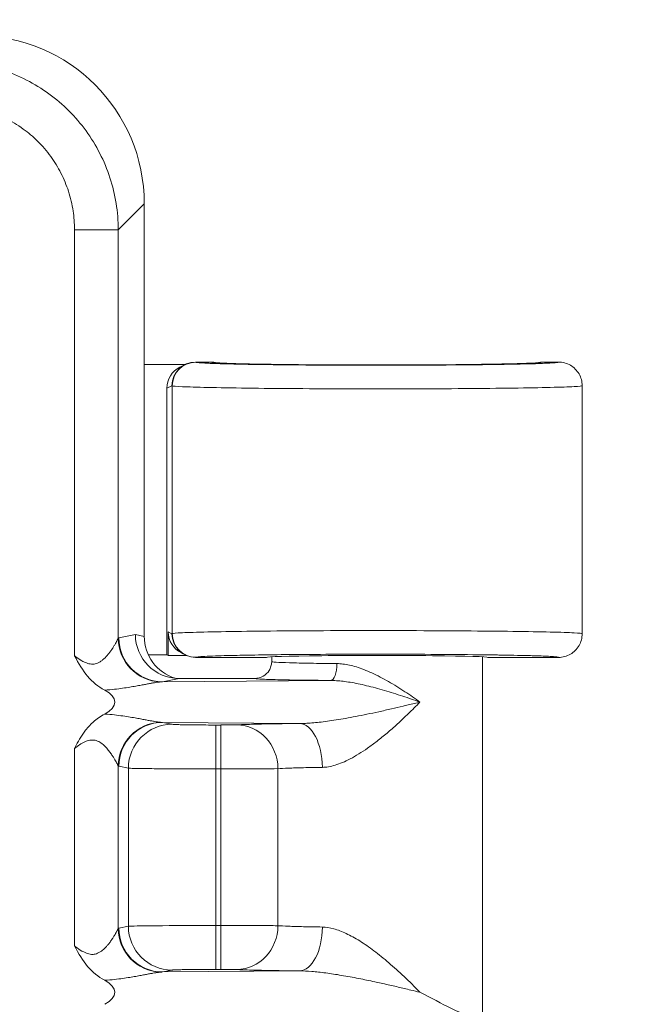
# Model space of a CAD drawing. Header units: inches. Extents: x 0 to 153, y 3 to 96.
# Tile 118 of 132: x 129.265 to 130.19, y 61.593 to 63.051. Entities that reach past the tile are written whole.
import ezdxf

# ---------------------------------------------------------------- set-up
doc = ezdxf.new("R2010")
doc.units = ezdxf.units.IN
doc.header["$LTSCALE"] = 4.5
doc.header["$MEASUREMENT"] = 0
for name, color, linetype, lineweight in [('Dimension (ANSI)', 7, 'Continuous', 9), ('Visible (ANSI)', 7, 'Continuous', 18), ('Visible Narrow (ANSI)', 7, 'Continuous', 5)]:
    doc.layers.add(name, color=color, linetype=linetype, lineweight=lineweight)
doc.styles.add('Note Text (ANSI)', font='arial.ttf')
doc.dimstyles.new('.XXX', dxfattribs={"dimscale": 4.5, "dimtxt": 0.095, "dimasz": 0.125, "dimexe": 0.1875, "dimexo": 0.063, "dimgap": 0.0625, "dimtad": 0, "dimtih": 1, "dimtoh": 1, "dimdec": 3, "dimrnd": 1e-08, "dimzin": 0, "dimdsep": 46, "dimtxsty": 'Note Text (ANSI)', "dimblk": 'Filled-1', "dimcen": 0.09, "dimdle": 0.45, "dimclrd": 256, "dimclre": 256, "dimclrt": 256, "dimadec": 0, "dimazin": 1, "dimtfac": 1.263158, "dimtofl": 0, "dimtmove": 0, "dimatfit": 3, "dimfxl": 1, "dimtolj": 1, "dimtzin": 4, "dimlwd": -1, "dimlwe": -1, "dimarcsym": 0})

# ---------------------------------------------------------------- blocks, each defined once
blk = doc.blocks.new('Filled-1')
at = {"color": 0}
for p, q in [((0, 0), (-1, 0.25)), ((-1, 0.25), (-1, -0.25)), ((-1, 0), (0, 0)), ((-1, -0.25), (0, 0))]:
    blk.add_line(p, q, dxfattribs=at)
at = {"color": 0, "flags": 128}
blk.add_lwpolyline([(-1, -0.25), (0, 0), (-1, 0.25), (-1, -0.25)], dxfattribs=at)
at = {"color": 0}
blk.add_solid([(-1, -0.25), (0, 0), (-1, 0.25), (-1, -0.25)], dxfattribs=at)
blk = doc.blocks.new('*D68')
at = {"layer": 'Defpoints', "color": 0, "transparency": 16777216}
for p in [(128.2716, 63.3379), (128.2716, 41.3129), (133.1091, 41.3129)]:
    blk.add_point(p, dxfattribs=at)
at = {"layer": 'Dimension (ANSI)', "transparency": 16777216}
for p, q in [((128.5551, 63.3379), (133.9529, 63.3379)), ((133.1091, 62.7754), (133.1091, 52.8251)), ((133.1091, 41.8754), (133.1091, 51.8257)), ((128.5551, 41.3129), (133.9529, 41.3129))]:
    blk.add_line(p, q, dxfattribs=at)
at = {"layer": 'Dimension (ANSI)', "transparency": 16777216, "xscale": 0.5625, "yscale": 0.5625, "zscale": 0.5625}
for p, rotation in [((133.1091, 63.3379), 90), ((133.1091, 41.3129), 270)]:
    blk.add_blockref('Filled-1', p, dxfattribs=dict(at, rotation=rotation))
at = {"layer": 'Dimension (ANSI)', "transparency": 16777216, "insert": (132.3842, 52.5438), "char_height": 0.4275, "attachment_point": 1, "style": 'Note Text (ANSI)'}
blk.add_mtext('\\A1;22.03', dxfattribs=at)

msp = doc.modelspace()

# ---------------------------------------------------------------- linework, layer by layer
at = {"layer": 'Visible (ANSI)'}
for p, q in [((129.4491, 62.1378), (129.4491, 62.7788)), ((129.5491, 62.5441), (129.5252, 62.5441)), ((130.0629, 62.5441), (130.0391, 62.5441)), ((129.4491, 62.5404), (129.5094, 62.5404)), ((129.502, 62.5367), (129.5096, 62.5405)), ((129.5101, 62.5404), (129.5101, 62.5404)), ((129.4826, 62.1104), (129.4826, 62.5053)), ((130.0979, 62.5091), (130.0979, 62.1416)), ((129.4847, 62.1094), (129.4847, 62.1444)), ((129.417, 62.109), (129.417, 62.109)), ((129.4191, 62.1047), (129.4191, 62.1047)), ((129.4552, 62.1104), (129.4826, 62.1104)), ((129.4847, 62.1094), (129.4826, 62.1104)), ((129.5117, 62.1094), (129.4847, 62.1094)), ((129.5041, 62.1131), (129.5096, 62.1103)), ((129.5125, 62.1094), (129.5124, 62.1094)), ((129.5252, 62.1066), (129.6304, 62.1066)), ((129.6379, 62.1004), (129.6379, 62.1075)), ((129.9504, 61.5754), (129.9504, 62.1075)), ((129.9579, 62.1066), (130.0629, 62.1066)), ((129.6129, 62.0754), (129.5008, 62.0754)), ((129.417, 62.0609), (129.417, 62.0609)), ((129.4439, 62.0654), (129.4439, 62.0654)), ((129.417, 62.0199), (129.417, 62.0199)), ((129.4191, 62.0196), (129.4191, 62.0196)), ((129.4439, 62.0154), (129.4439, 62.0154)), ((129.417, 61.679), (129.417, 61.679)), ((129.4191, 61.6747), (129.4191, 61.6747)), ((129.417, 61.6309), (129.417, 61.6309)), ((129.4439, 61.6354), (129.4439, 61.6354))]:
    msp.add_line(p, q, dxfattribs=at)
for centre, major_axis, ratio, start_param, end_param in [((129.1982, 62.7769), (0.1781, 0.1781), 0.992433, 5.501585, 7.064785), ((129.5252, 62.5091), (0, 0.035), 0.999239, 6.283064, 7.85386), ((129.5177, 62.5054), (0.0313, 0.0157), 0.999239, 1.570796, 2.678371), ((129.5177, 62.5054), (0.0313, 0.0157), 0.999239, 1.410287, 1.41067), ((129.5008, 62.1404), (0, -0.065), 0.996044, 4.712389, 6.283185), ((129.5144, 62.1377), (0.064, -0.0128), 0.996044, 3.33776, 4.606593), ((129.5198, 62.1444), (-0.0313, 0.0157), 0.999239, 0.463221, 1.570796), ((129.5252, 62.1416), (0, -0.035), 0.999239, 4.712389, 6.283185), ((129.5198, 62.1444), (-0.0313, 0.0157), 0.999239, 1.710457, 1.711606), ((129.7941, 62.1066), (0.1638, 0), 0.017455, 0, 3.141593), ((129.3352, 62.0404), (0.0702, 0), 0.412637, 5.621879, 6.945485), ((129.3352, 61.6104), (0.0702, 0), 0.412637, 5.621879, 6.945485)]:
    msp.add_ellipse(centre, major_axis=major_axis, ratio=ratio, start_param=start_param, end_param=end_param, dxfattribs=at)
for points in [[(129.5491, 62.5441), (129.5511, 62.5441), (129.553, 62.5438), (129.5549, 62.5433)], [(130.0391, 62.5441), (130.0372, 62.5441), (130.0352, 62.5438), (130.0334, 62.5433)], [(129.6343, 62.0874), (129.6354, 62.0893), (129.6363, 62.0914), (129.6369, 62.0935)], [(129.6369, 62.0935), (129.6375, 62.0955), (129.6378, 62.0975), (129.6379, 62.0995)], [(129.6379, 62.1004), (129.6379, 62.1004), (129.6379, 62.1004), (129.6379, 62.1004)], [(129.6379, 62.0995), (129.6379, 62.0998), (129.6379, 62.1001), (129.6379, 62.1004)]]:
    msp.add_open_spline(points, degree=3, dxfattribs=at)
for points, knots in [([(129.5537, 62.5434), (129.5537, 62.5434), (129.5538, 62.5434), (129.5542, 62.5434), (129.5553, 62.5432), (129.5599, 62.5429), (129.5651, 62.5426), (129.5813, 62.542), (129.5943, 62.5416), (129.6266, 62.541), (129.6467, 62.5407), (129.6908, 62.5402), (129.7154, 62.5401), (129.766, 62.5399), (129.7925, 62.5398), (129.8441, 62.5399), (129.8699, 62.54), (129.9172, 62.5404), (129.9395, 62.5407), (129.9778, 62.5413), (129.9943, 62.5416), (130.0194, 62.5424), (130.0286, 62.5429), (130.0338, 62.5433), (130.0345, 62.5434), (130.0345, 62.5434)], [0.110392, 0.110392, 0.110392, 0.110392, 0.121189, 0.121189, 0.179791, 0.179791, 0.304248, 0.304248, 0.484694, 0.484694, 0.679543, 0.679543, 0.876651, 0.876651, 1.074269, 1.074269, 1.271952, 1.271952, 1.469577, 1.469577, 1.666875, 1.666875, 1.862867, 1.862867, 1.91474, 1.91474, 1.91474, 1.91474]), ([(129.5549, 62.5433), (129.5554, 62.5432), (129.556, 62.5432), (129.5599, 62.5429), (129.565, 62.5426), (129.5811, 62.542), (129.5941, 62.5416), (129.6263, 62.541), (129.6464, 62.5407), (129.6905, 62.5402), (129.7151, 62.5401), (129.7656, 62.5399), (129.7921, 62.5398), (129.8437, 62.5399), (129.8695, 62.54), (129.9169, 62.5404), (129.9391, 62.5407), (129.9775, 62.5413), (129.994, 62.5416), (130.0192, 62.5424), (130.0285, 62.5429), (130.0329, 62.5432), (130.0331, 62.5433), (130.0333, 62.5433)], [0.150729, 0.150729, 0.150729, 0.150729, 0.179006, 0.179006, 0.302911, 0.302911, 0.483486, 0.483486, 0.67845, 0.67845, 0.875428, 0.875428, 1.07298, 1.07298, 1.270643, 1.270643, 1.46822, 1.46822, 1.665516, 1.665516, 1.861421, 1.861421, 1.874112, 1.874112, 1.874112, 1.874112]), ([(130.0629, 62.5441), (130.069, 62.5441), (130.0751, 62.5425), (130.0804, 62.5394), (130.0857, 62.5364), (130.0901, 62.5319), (130.0932, 62.5266), (130.0962, 62.5213), (130.0979, 62.5152), (130.0979, 62.5091)], [0, 0, 0, 0, 0.333333, 0.333333, 0.333333, 0.666667, 0.666667, 0.666667, 1, 1, 1, 1]), ([(130.0629, 62.1066), (130.069, 62.1066), (130.0751, 62.1083), (130.0804, 62.1113), (130.083, 62.1129), (130.0855, 62.1148), (130.0876, 62.1169), (130.0897, 62.119), (130.0917, 62.1215), (130.0932, 62.1241), (130.0962, 62.1294), (130.0979, 62.1355), (130.0979, 62.1416)], [0, 0, 0, 0, 0.333333, 0.333333, 0.333333, 0.49993, 0.49993, 0.49993, 0.666667, 0.666667, 0.666667, 1, 1, 1, 1]), ([(129.3905, 62.0582), (129.381, 62.0633), (129.3725, 62.0701), (129.3652, 62.0787), (129.3579, 62.0872), (129.3518, 62.0975), (129.3458, 62.109)], [0, 0, 0, 0, 0.5, 0.5, 0.5, 1, 1, 1, 1]), ([(129.6129, 62.0754), (129.6172, 62.0754), (129.6216, 62.0766), (129.6254, 62.0787), (129.629, 62.0808), (129.6321, 62.0839), (129.6343, 62.0874)], [0.0000001, 0.0000001, 0.0000001, 0.0000001, 0.3333333, 0.3333333, 0.3333333, 0.6522945, 0.6522945, 0.6522945, 0.6522945]), ([(129.3458, 61.9718), (129.3461, 61.9724), (129.3464, 61.973), (129.3467, 61.9735), (129.3488, 61.9775), (129.351, 61.9814), (129.3532, 61.9852), (129.3557, 61.9893), (129.3583, 61.9933), (129.3613, 61.9973), (129.3619, 61.9981), (129.3626, 61.999), (129.3633, 61.9998), (129.3663, 62.0036), (129.3697, 62.0073), (129.3735, 62.0107), (129.3785, 62.0152), (129.3842, 62.0192), (129.3906, 62.0226)], [0, 0, 0, 0, 0.0298715, 0.0298715, 0.0298715, 0.2316711, 0.2316711, 0.2316711, 0.4514565, 0.4514565, 0.4514565, 0.5, 0.5, 0.5, 0.7152141, 0.7152141, 0.7152141, 1, 1, 1, 1]), ([(129.3905, 61.6282), (129.381, 61.6333), (129.3725, 61.6401), (129.3652, 61.6487), (129.3579, 61.6572), (129.3518, 61.6675), (129.3458, 61.679)], [0, 0, 0, 0, 0.5, 0.5, 0.5, 1, 1, 1, 1]), ([(129.8576, 61.6104), (129.8733, 61.6025), (129.8905, 61.5931), (129.9138, 61.5816), (129.9247, 61.5769), (129.9321, 61.5767)], [0.0000001, 0.0000001, 0.0000001, 0.0000001, 0.1445086, 0.1445086, 0.2629399, 0.2629399, 0.2629399, 0.2629399])]:
    msp.add_open_spline(points, degree=3, knots=knots, dxfattribs=at)
at = {"layer": 'Visible Narrow (ANSI)'}
for p, q in [((129.4106, 62.7403), (129.4491, 62.7788)), ((129.3458, 62.7403), (129.3458, 62.109)), ((129.3458, 62.7403), (129.4106, 62.7403)), ((129.4106, 62.7403), (129.4106, 62.135)), ((129.5252, 62.5441), (129.5255, 62.544)), ((129.4902, 62.5091), (129.4826, 62.5053)), ((129.4902, 62.5091), (129.4906, 62.509)), ((129.4906, 62.509), (129.4906, 62.1418)), ((129.4114, 62.1355), (129.4361, 62.1404)), ((129.4361, 62.1404), (129.4491, 62.1378)), ((129.4847, 62.1444), (129.4902, 62.1416)), ((129.4902, 62.1416), (129.4906, 62.1418)), ((129.5252, 62.1066), (129.5255, 62.1068)), ((129.4761, 62.0705), (129.5008, 62.0754)), ((129.4761, 62.0705), (129.7251, 62.0725)), ((129.4761, 62.0103), (129.6792, 62.0087)), ((129.4761, 62.0103), (129.4904, 62.0075)), ((129.5551, 61.9414), (129.5551, 62.0064)), ((129.5551, 62.0064), (129.5626, 62.0064)), ((129.5626, 61.9414), (129.5626, 62.0064)), ((129.3458, 61.9718), (129.3458, 61.679)), ((129.4106, 61.9458), (129.4106, 61.705)), ((129.4114, 61.9453), (129.4256, 61.9425)), ((129.4256, 61.9425), (129.4256, 61.7083)), ((129.5551, 61.9414), (129.5626, 61.9414)), ((129.5551, 61.9414), (129.5551, 61.7094)), ((129.5626, 61.9414), (129.5626, 61.7094)), ((129.4114, 61.7055), (129.4256, 61.7083)), ((129.5551, 61.7094), (129.5626, 61.7094)), ((129.5551, 61.6444), (129.5551, 61.7094)), ((129.5626, 61.6444), (129.5626, 61.7094)), ((129.4761, 61.6405), (129.4904, 61.6433)), ((129.4761, 61.6405), (129.6792, 61.6421)), ((129.5551, 61.6444), (129.5626, 61.6444))]:
    msp.add_line(p, q, dxfattribs=at)
for centre, major_axis, ratio, start_param, end_param in [((129.5255, 62.509), (-0.0156, -0.0313), 0.999239, 3.605601, 5.175616), ((129.4753, 62.135), (-0.0468, 0.0451), 0.992154, 0.771406, 2.29985), ((129.4761, 62.1355), (0.0127, -0.0637), 0.996044, 4.516222, 6.085497), ((129.5256, 62.1418), (0.0156, -0.0313), 0.999239, 4.249159, 5.818936), ((129.7251, 62.0974), (-0.0002, -0.025), 0.380981, 0.018875, 1.573531), ((129.4753, 61.9458), (0.0468, 0.0451), 0.992154, 0.841753, 2.370204), ((129.4761, 61.9453), (0.0127, 0.0637), 0.996044, 0.197689, 1.766964), ((129.4904, 61.9425), (0.0127, 0.0637), 0.996044, 0.19769, 1.766964), ((129.4774, 62.0635), (-0.0012, -0.0532), 0.90868, 6.219099, 6.281747), ((129.5626, 62.0069), (0.025, 0), 0.017456, 4.712414, 5.936139), ((129.5861, 61.9417), (-0.0031, 0.0649), 0.940262, 4.66704, 6.23191), ((129.6792, 61.9437), (-0.0007, 0.065), 0.519437, 4.706878, 6.262761), ((129.4115, 62.0704), (0, -0.1251), 0.08715, 6.193125, 6.265792), ((129.5626, 61.9419), (0.09, 0), 0.004848, 4.712397, 5.936172), ((129.4753, 61.705), (-0.0468, 0.0451), 0.992154, 0.771406, 2.29985), ((129.4761, 61.7055), (0.0127, -0.0637), 0.996044, 4.516222, 6.085497), ((129.5551, 61.7082), (-0.13, 0), 0.008727, 4.712427, 6.195921), ((129.4904, 61.7083), (0.0127, -0.0637), 0.996044, 4.516222, 6.085496), ((129.5861, 61.7091), (-0.0031, -0.0649), 0.940262, 0.051282, 1.616122), ((129.6792, 61.7071), (-0.0007, -0.065), 0.519512, 0.020338, 1.576249)]:
    msp.add_ellipse(centre, major_axis=major_axis, ratio=ratio, start_param=start_param, end_param=end_param, dxfattribs=at)
for points, knots in [([(129.1615, 62.9893), (129.1877, 62.9893), (129.2399, 62.9809), (129.3103, 62.945), (129.3662, 62.8891), (129.4022, 62.8186), (129.4105, 62.7664), (129.4106, 62.7403)], [0.0000001, 0.0000001, 0.0000001, 0.0000001, 0.2, 0.4, 0.6, 0.8, 1, 1, 1, 1]), ([(129.1615, 62.9246), (129.17, 62.9246), (129.1782, 62.924), (129.1864, 62.9229), (129.1973, 62.9215), (129.208, 62.919), (129.2184, 62.9156), (129.2267, 62.9129), (129.2349, 62.9096), (129.2428, 62.9057), (129.2523, 62.9011), (129.2614, 62.8956), (129.2699, 62.8895), (129.2774, 62.8841), (129.2844, 62.8781), (129.2909, 62.8717), (129.2982, 62.8646), (129.3048, 62.8569), (129.3107, 62.8487), (129.3163, 62.8409), (129.3213, 62.8327), (129.3257, 62.8241), (129.3301, 62.8154), (129.3339, 62.8064), (129.3369, 62.7972), (129.34, 62.7876), (129.3423, 62.7779), (129.3438, 62.768), (129.3451, 62.7589), (129.3458, 62.7497), (129.3458, 62.7403)], [0, 0, 0, 0, 0.0850784, 0.0850784, 0.0850784, 0.2, 0.2, 0.2, 0.2911434, 0.2911434, 0.2911434, 0.4, 0.4, 0.4, 0.4950197, 0.4950197, 0.4950197, 0.6, 0.6, 0.6, 0.698908, 0.698908, 0.698908, 0.8, 0.8, 0.8, 0.9049293, 0.9049293, 0.9049293, 1, 1, 1, 1]), ([(129.5255, 62.544), (129.5257, 62.5439), (129.5259, 62.5438), (129.5263, 62.5437), (129.528, 62.5434), (129.5322, 62.543), (129.5388, 62.5427), (129.5412, 62.5425), (129.5438, 62.5424), (129.5467, 62.5423), (129.5537, 62.542), (129.5623, 62.5417), (129.5724, 62.5415), (129.5784, 62.5413), (129.585, 62.5412), (129.592, 62.541), (129.6017, 62.5408), (129.6123, 62.5407), (129.6236, 62.5405), (129.6343, 62.5404), (129.6457, 62.5402), (129.6576, 62.5401), (129.6675, 62.54), (129.6778, 62.5399), (129.6883, 62.5398), (129.704, 62.5397), (129.7203, 62.5396), (129.737, 62.5395), (129.745, 62.5395), (129.7532, 62.5395), (129.7614, 62.5395), (129.7815, 62.5394), (129.8019, 62.5394), (129.8221, 62.5395), (129.8271, 62.5395), (129.8321, 62.5395), (129.8371, 62.5395), (129.8603, 62.5396), (129.8829, 62.5397), (129.9044, 62.5399), (129.906, 62.5399), (129.9077, 62.5399), (129.9093, 62.5399), (129.9322, 62.5401), (129.9535, 62.5403), (129.9724, 62.5406), (129.9735, 62.5406), (129.9745, 62.5407), (129.9756, 62.5407), (129.9932, 62.541), (130.0087, 62.5413), (130.0214, 62.5416), (130.0239, 62.5417), (130.0263, 62.5418), (130.0285, 62.5418), (130.0386, 62.5422), (130.0467, 62.5425), (130.0524, 62.5428), (130.0546, 62.543), (130.0564, 62.5431), (130.0579, 62.5432), (130.0612, 62.5435), (130.0629, 62.5438), (130.0629, 62.5441)], [0, 0, 0, 0, 0.0149061, 0.0149061, 0.0149061, 0.0909091, 0.0909091, 0.0909091, 0.1176769, 0.1176769, 0.1176769, 0.1818182, 0.1818182, 0.1818182, 0.2199583, 0.2199583, 0.2199583, 0.2727273, 0.2727273, 0.2727273, 0.3223909, 0.3223909, 0.3223909, 0.3636364, 0.3636364, 0.3636364, 0.4248506, 0.4248506, 0.4248506, 0.4545455, 0.4545455, 0.4545455, 0.5273349, 0.5273349, 0.5273349, 0.5454545, 0.5454545, 0.5454545, 0.6298381, 0.6298381, 0.6298381, 0.6363636, 0.6363636, 0.6363636, 0.7272727, 0.7272727, 0.7272727, 0.7323477, 0.7323477, 0.7323477, 0.8181818, 0.8181818, 0.8181818, 0.834817, 0.834817, 0.834817, 0.9090909, 0.9090909, 0.9090909, 0.9375852, 0.9375852, 0.9375852, 1, 1, 1, 1]), ([(129.3458, 62.109), (129.3463, 62.1086), (129.3468, 62.1082), (129.3473, 62.1079), (129.3506, 62.1055), (129.3536, 62.1033), (129.3567, 62.1015), (129.3576, 62.101), (129.3585, 62.1005), (129.3594, 62.1001), (129.3621, 62.0987), (129.3647, 62.0977), (129.3672, 62.0972), (129.3684, 62.0969), (129.3696, 62.0967), (129.3708, 62.0966), (129.3728, 62.0965), (129.3746, 62.0966), (129.3764, 62.097), (129.3777, 62.0973), (129.3789, 62.0977), (129.3801, 62.0982), (129.3814, 62.0988), (129.3826, 62.0995), (129.3838, 62.1002), (129.3851, 62.101), (129.3863, 62.1019), (129.3874, 62.1028), (129.3882, 62.1034), (129.389, 62.1041), (129.3897, 62.1048), (129.391, 62.106), (129.3921, 62.1071), (129.3932, 62.1083), (129.3937, 62.1088), (129.3941, 62.1094), (129.3946, 62.1099), (129.3957, 62.1112), (129.3968, 62.1126), (129.3978, 62.1139), (129.398, 62.1142), (129.3982, 62.1145), (129.3985, 62.1148), (129.3996, 62.1163), (129.4005, 62.1177), (129.4014, 62.119), (129.4015, 62.1192), (129.4016, 62.1193), (129.4017, 62.1194), (129.4026, 62.1209), (129.4035, 62.1222), (129.4043, 62.1235), (129.405, 62.1248), (129.4057, 62.1259), (129.4064, 62.127), (129.4064, 62.1272), (129.4065, 62.1273), (129.4066, 62.1274), (129.4071, 62.1284), (129.4076, 62.1292), (129.408, 62.13), (129.4081, 62.1302), (129.4082, 62.1304), (129.4083, 62.1306), (129.4087, 62.1312), (129.4089, 62.1318), (129.4092, 62.1323), (129.4093, 62.1325), (129.4094, 62.1327), (129.4095, 62.1329), (129.4097, 62.1333), (129.4099, 62.1336), (129.4101, 62.1339), (129.4102, 62.1341), (129.4103, 62.1343), (129.4103, 62.1345), (129.4104, 62.1347), (129.4105, 62.1348), (129.4106, 62.135)], [0, 0, 0, 0, 0.009557, 0.009557, 0.009557, 0.0714286, 0.0714286, 0.0714286, 0.0895597, 0.0895597, 0.0895597, 0.1428571, 0.1428571, 0.1428571, 0.1687848, 0.1687848, 0.1687848, 0.2142857, 0.2142857, 0.2142857, 0.2482034, 0.2482034, 0.2482034, 0.2857143, 0.2857143, 0.2857143, 0.3274285, 0.3274285, 0.3274285, 0.3571429, 0.3571429, 0.3571429, 0.4066429, 0.4066429, 0.4066429, 0.4285714, 0.4285714, 0.4285714, 0.4859161, 0.4859161, 0.4859161, 0.5, 0.5, 0.5, 0.5651615, 0.5651615, 0.5651615, 0.5714286, 0.5714286, 0.5714286, 0.6428571, 0.6428571, 0.6428571, 0.7142857, 0.7142857, 0.7142857, 0.72364, 0.72364, 0.72364, 0.7857143, 0.7857143, 0.7857143, 0.8029065, 0.8029065, 0.8029065, 0.8571429, 0.8571429, 0.8571429, 0.8821476, 0.8821476, 0.8821476, 0.9285714, 0.9285714, 0.9285714, 0.9614561, 0.9614561, 0.9614561, 1, 1, 1, 1]), ([(129.4106, 62.135), (129.4107, 62.1351), (129.411, 62.1353), (129.4112, 62.1354), (129.4114, 62.1355)], [0.0000001, 0.0000001, 0.0000001, 0.0000001, 0.5, 1, 1, 1, 1]), ([(129.5255, 62.1068), (129.5259, 62.107), (129.527, 62.1072), (129.5288, 62.1074), (129.5311, 62.1076), (129.5343, 62.1079), (129.5387, 62.1081), (129.543, 62.1083), (129.5484, 62.1086), (129.5547, 62.1088), (129.5599, 62.109), (129.5658, 62.1091), (129.5722, 62.1093), (129.5815, 62.1095), (129.5919, 62.1098), (129.6035, 62.11), (129.6098, 62.1101), (129.6164, 62.1102), (129.6234, 62.1103), (129.6379, 62.1105), (129.6537, 62.1107), (129.6704, 62.1108), (129.6762, 62.1109), (129.6821, 62.1109), (129.688, 62.111), (129.7076, 62.1111), (129.7282, 62.1112), (129.7492, 62.1113), (129.7531, 62.1113), (129.7571, 62.1113), (129.7611, 62.1113), (129.7847, 62.1114), (129.8087, 62.1114), (129.8322, 62.1113), (129.8338, 62.1113), (129.8353, 62.1113), (129.8368, 62.1113), (129.8618, 62.1112), (129.8863, 62.1111), (129.9092, 62.1109), (129.91, 62.1109), (129.9108, 62.1109), (129.9116, 62.1109), (129.9336, 62.1107), (129.9541, 62.1104), (129.9723, 62.1102), (129.9749, 62.1101), (129.9774, 62.1101), (129.9798, 62.11), (129.9957, 62.1098), (130.0097, 62.1095), (130.0214, 62.1092), (130.0245, 62.1091), (130.0275, 62.109), (130.0303, 62.1089), (130.0396, 62.1086), (130.047, 62.1083), (130.0524, 62.1079), (130.0547, 62.1078), (130.0566, 62.1077), (130.0582, 62.1075), (130.0613, 62.1072), (130.0629, 62.1069), (130.0629, 62.1066)], [0, 0, 0, 0, 0.0404823, 0.0404823, 0.0404823, 0.0909091, 0.0909091, 0.0909091, 0.1408952, 0.1408952, 0.1408952, 0.1818182, 0.1818182, 0.1818182, 0.2405294, 0.2405294, 0.2405294, 0.2727273, 0.2727273, 0.2727273, 0.3402922, 0.3402922, 0.3402922, 0.3636364, 0.3636364, 0.3636364, 0.4400719, 0.4400719, 0.4400719, 0.4545455, 0.4545455, 0.4545455, 0.5398613, 0.5398613, 0.5398613, 0.5454545, 0.5454545, 0.5454545, 0.6363636, 0.6363636, 0.6363636, 0.6396598, 0.6396598, 0.6396598, 0.7272727, 0.7272727, 0.7272727, 0.739467, 0.739467, 0.739467, 0.8181818, 0.8181818, 0.8181818, 0.8392196, 0.8392196, 0.8392196, 0.9090909, 0.9090909, 0.9090909, 0.9393164, 0.9393164, 0.9393164, 1, 1, 1, 1]), ([(129.6379, 62.1004), (129.6379, 62.1001), (129.6425, 62.0994), (129.6625, 62.0986), (129.6937, 62.0979), (129.7204, 62.0976), (129.7346, 62.0974)], [0.0005224, 0.0005224, 0.0005224, 0.0005224, 0.25, 0.5, 0.75, 1, 1, 1, 1]), ([(129.7346, 62.0974), (129.7374, 62.0974), (129.7404, 62.0972), (129.7435, 62.0968), (129.7466, 62.0965), (129.7497, 62.0959), (129.7531, 62.0952), (129.7564, 62.0944), (129.7598, 62.0935), (129.7634, 62.0924), (129.767, 62.0913), (129.7707, 62.09), (129.7746, 62.0885), (129.7784, 62.087), (129.7824, 62.0853), (129.7864, 62.0835), (129.7904, 62.0817), (129.7944, 62.0797), (129.7985, 62.0775), (129.8026, 62.0754), (129.8068, 62.0731), (129.8109, 62.0708), (129.815, 62.0684), (129.8191, 62.066), (129.8232, 62.0635), (129.8272, 62.061), (129.8313, 62.0584), (129.8352, 62.0558), (129.8391, 62.0532), (129.843, 62.0506), (129.8467, 62.048), (129.8505, 62.0455), (129.8541, 62.0429), (129.8576, 62.0404)], [0.0000002, 0.0000002, 0.0000002, 0.0000002, 0.0909091, 0.0909091, 0.0909091, 0.1818182, 0.1818182, 0.1818182, 0.2727273, 0.2727273, 0.2727273, 0.3636364, 0.3636364, 0.3636364, 0.4545455, 0.4545455, 0.4545455, 0.5454545, 0.5454545, 0.5454545, 0.6363636, 0.6363636, 0.6363636, 0.7272727, 0.7272727, 0.7272727, 0.8181818, 0.8181818, 0.8181818, 0.9090909, 0.9090909, 0.9090909, 1, 1, 1, 1]), ([(129.6129, 62.0754), (129.6128, 62.0751), (129.6179, 62.0745), (129.641, 62.0736), (129.6774, 62.0729), (129.7079, 62.0726), (129.7251, 62.0725)], [0, 0, 0, 0, 0.25, 0.5, 0.75, 0.9999993, 0.9999993, 0.9999993, 0.9999993]), ([(129.3905, 62.0582), (129.3957, 62.0585), (129.4054, 62.0593), (129.4174, 62.0609), (129.4278, 62.0625), (129.4367, 62.064), (129.4445, 62.0655), (129.4512, 62.0667), (129.4571, 62.0678), (129.4622, 62.0687), (129.4665, 62.0695), (129.4702, 62.07), (129.4722, 62.0702), (129.4731, 62.0703)], [0, 0, 0, 0, 0.0909091, 0.1818182, 0.2727273, 0.3636364, 0.4545455, 0.5454545, 0.6363636, 0.7272727, 0.8181818, 0.9090909, 0.999999, 0.999999, 0.999999, 0.999999]), ([(129.4731, 62.0703), (129.4736, 62.0704), (129.4746, 62.0704), (129.4756, 62.0705), (129.4761, 62.0705)], [0, 0, 0, 0, 0.5, 0.9999998, 0.9999998, 0.9999998, 0.9999998]), ([(129.7251, 62.0725), (129.7279, 62.0724), (129.7309, 62.0723), (129.734, 62.0721), (129.7371, 62.0719), (129.7403, 62.0716), (129.7437, 62.0712), (129.7471, 62.0708), (129.7506, 62.0703), (129.7544, 62.0697), (129.7581, 62.0691), (129.762, 62.0683), (129.766, 62.0675), (129.77, 62.0667), (129.7742, 62.0658), (129.7785, 62.0647), (129.7827, 62.0637), (129.7871, 62.0626), (129.7915, 62.0614), (129.796, 62.0602), (129.8005, 62.0589), (129.805, 62.0576), (129.8095, 62.0563), (129.814, 62.0549), (129.8185, 62.0535), (129.8231, 62.0521), (129.8276, 62.0506), (129.832, 62.0491), (129.8364, 62.0477), (129.8408, 62.0462), (129.8451, 62.0447), (129.8493, 62.0433), (129.8535, 62.0418), (129.8576, 62.0404)], [0, 0, 0, 0, 0.0909091, 0.0909091, 0.0909091, 0.1818182, 0.1818182, 0.1818182, 0.2727273, 0.2727273, 0.2727273, 0.3636364, 0.3636364, 0.3636364, 0.4545455, 0.4545455, 0.4545455, 0.5454545, 0.5454545, 0.5454545, 0.6363636, 0.6363636, 0.6363636, 0.7272727, 0.7272727, 0.7272727, 0.8181818, 0.8181818, 0.8181818, 0.9090909, 0.9090909, 0.9090909, 1, 1, 1, 1]), ([(129.6792, 62.0087), (129.6818, 62.0087), (129.6847, 62.0088), (129.6878, 62.0089), (129.6908, 62.009), (129.6941, 62.0092), (129.6975, 62.0095), (129.701, 62.0098), (129.7046, 62.0101), (129.7084, 62.0105), (129.7122, 62.011), (129.7162, 62.0115), (129.7204, 62.012), (129.7245, 62.0126), (129.7288, 62.0132), (129.7333, 62.0139), (129.7378, 62.0146), (129.7425, 62.0154), (129.7474, 62.0163), (129.7523, 62.0172), (129.7573, 62.0181), (129.7626, 62.0191), (129.7679, 62.0201), (129.7733, 62.0212), (129.779, 62.0224), (129.7846, 62.0235), (129.7905, 62.0248), (129.7965, 62.0261), (129.8026, 62.0274), (129.8089, 62.0289), (129.8154, 62.0304), (129.821, 62.0316), (129.8267, 62.033), (129.8326, 62.0344), (129.8336, 62.0346), (129.8347, 62.0349), (129.8357, 62.0351), (129.8416, 62.0365), (129.8477, 62.038), (129.854, 62.0395), (129.8552, 62.0398), (129.8564, 62.0401), (129.8576, 62.0404)], [0, 0, 0, 0, 0.0833333, 0.0833333, 0.0833333, 0.1666667, 0.1666667, 0.1666667, 0.25, 0.25, 0.25, 0.3333333, 0.3333333, 0.3333333, 0.4166667, 0.4166667, 0.4166667, 0.5, 0.5, 0.5, 0.5833333, 0.5833333, 0.5833333, 0.6666667, 0.6666667, 0.6666667, 0.75, 0.75, 0.75, 0.8333333, 0.8333333, 0.8333333, 0.9042879, 0.9042879, 0.9042879, 0.9166667, 0.9166667, 0.9166667, 0.9867894, 0.9867894, 0.9867894, 1, 1, 1, 1]), ([(129.713, 61.9437), (129.7158, 61.9437), (129.7187, 61.944), (129.7219, 61.9445), (129.7251, 61.9451), (129.7284, 61.9459), (129.7319, 61.9469), (129.7354, 61.948), (129.739, 61.9493), (129.7428, 61.9509), (129.7465, 61.9524), (129.7504, 61.9543), (129.7544, 61.9564), (129.7585, 61.9585), (129.7626, 61.9608), (129.7669, 61.9635), (129.7711, 61.9661), (129.7755, 61.969), (129.7801, 61.9722), (129.7846, 61.9753), (129.7893, 61.9788), (129.7941, 61.9825), (129.7988, 61.9862), (129.8037, 61.9901), (129.8088, 61.9944), (129.8138, 61.9986), (129.8189, 62.0031), (129.8242, 62.008), (129.8295, 62.0128), (129.8349, 62.0179), (129.8405, 62.0233), (129.8461, 62.0287), (129.8518, 62.0344), (129.8576, 62.0404)], [0.0000001, 0.0000001, 0.0000001, 0.0000001, 0.0909091, 0.0909091, 0.0909091, 0.1818182, 0.1818182, 0.1818182, 0.2727273, 0.2727273, 0.2727273, 0.3636364, 0.3636364, 0.3636364, 0.4545455, 0.4545455, 0.4545455, 0.5454545, 0.5454545, 0.5454545, 0.6363636, 0.6363636, 0.6363636, 0.7272727, 0.7272727, 0.7272727, 0.8181818, 0.8181818, 0.8181818, 0.9090909, 0.9090909, 0.9090909, 1, 1, 1, 1]), ([(129.3906, 62.0226), (129.3956, 62.0223), (129.4003, 62.0219), (129.4049, 62.0214), (129.4094, 62.0209), (129.4137, 62.0204), (129.4176, 62.0198), (129.4216, 62.0193), (129.4252, 62.0187), (129.4285, 62.0181), (129.4318, 62.0176), (129.4348, 62.0171), (129.4376, 62.0166), (129.4404, 62.0161), (129.443, 62.0156), (129.4455, 62.0151), (129.4479, 62.0147), (129.4501, 62.0143), (129.4522, 62.0139), (129.4542, 62.0135), (129.4561, 62.0131), (129.4579, 62.0128), (129.4597, 62.0125), (129.4613, 62.0122), (129.4627, 62.012), (129.4642, 62.0117), (129.4656, 62.0115), (129.4668, 62.0113), (129.4681, 62.0111), (129.4692, 62.0109), (129.4702, 62.0108), (129.4713, 62.0107), (129.4722, 62.0106), (129.4731, 62.0105)], [0.0000007, 0.0000007, 0.0000007, 0.0000007, 0.0909091, 0.0909091, 0.0909091, 0.1818182, 0.1818182, 0.1818182, 0.2727273, 0.2727273, 0.2727273, 0.3636364, 0.3636364, 0.3636364, 0.4545455, 0.4545455, 0.4545455, 0.5454545, 0.5454545, 0.5454545, 0.6363636, 0.6363636, 0.6363636, 0.7272727, 0.7272727, 0.7272727, 0.8181818, 0.8181818, 0.8181818, 0.9090909, 0.9090909, 0.9090909, 1, 1, 1, 1]), ([(129.4904, 62.0075), (129.4909, 62.0073), (129.4925, 62.0072), (129.4949, 62.0071), (129.4954, 62.0071), (129.496, 62.0071), (129.4967, 62.0071), (129.4988, 62.007), (129.5015, 62.0069), (129.5046, 62.0068), (129.5065, 62.0068), (129.5084, 62.0068), (129.5105, 62.0067), (129.5131, 62.0067), (129.5158, 62.0066), (129.5188, 62.0066), (129.5224, 62.0066), (129.5262, 62.0065), (129.5301, 62.0065), (129.5321, 62.0065), (129.5341, 62.0065), (129.5361, 62.0065), (129.5415, 62.0064), (129.5471, 62.0064), (129.553, 62.0064), (129.5537, 62.0064), (129.5544, 62.0064), (129.5551, 62.0064)], [0, 0, 0, 0, 0.2, 0.2, 0.2, 0.2457899, 0.2457899, 0.2457899, 0.4, 0.4, 0.4, 0.4896621, 0.4896621, 0.4896621, 0.6, 0.6, 0.6, 0.7336681, 0.7336681, 0.7336681, 0.8, 0.8, 0.8, 0.9782267, 0.9782267, 0.9782267, 1, 1, 1, 1]), ([(129.5861, 62.0067), (129.5918, 62.007), (129.6066, 62.0075), (129.6385, 62.0082), (129.6647, 62.0085), (129.6792, 62.0087)], [0, 0, 0, 0, 0.3333333, 0.6666667, 0.9999995, 0.9999995, 0.9999995, 0.9999995]), ([(129.3458, 61.9718), (129.3484, 61.9737), (129.3509, 61.9755), (129.3534, 61.9772), (129.3559, 61.9788), (129.3585, 61.9803), (129.361, 61.9815), (129.3635, 61.9826), (129.366, 61.9835), (129.3686, 61.9839), (129.3711, 61.9843), (129.3737, 61.9843), (129.3762, 61.9838), (129.3786, 61.9833), (129.3811, 61.9822), (129.3833, 61.9809), (129.3856, 61.9795), (129.3877, 61.9779), (129.3896, 61.9761), (129.3915, 61.9743), (129.3932, 61.9725), (129.3947, 61.9707), (129.3962, 61.9689), (129.3976, 61.9672), (129.3988, 61.9655), (129.4, 61.9639), (129.4011, 61.9623), (129.402, 61.9608), (129.403, 61.9594), (129.4038, 61.958), (129.4046, 61.9567), (129.4054, 61.9555), (129.406, 61.9543), (129.4066, 61.9533), (129.4072, 61.9522), (129.4077, 61.9513), (129.4082, 61.9505), (129.4086, 61.9497), (129.409, 61.949), (129.4093, 61.9483), (129.4096, 61.9477), (129.4099, 61.9472), (129.4101, 61.9468), (129.4103, 61.9464), (129.4105, 61.946), (129.4106, 61.9458)], [0, 0, 0, 0, 0.0666667, 0.0666667, 0.0666667, 0.1333333, 0.1333333, 0.1333333, 0.2, 0.2, 0.2, 0.2666667, 0.2666667, 0.2666667, 0.3333333, 0.3333333, 0.3333333, 0.4, 0.4, 0.4, 0.4666667, 0.4666667, 0.4666667, 0.5333333, 0.5333333, 0.5333333, 0.6, 0.6, 0.6, 0.6666667, 0.6666667, 0.6666667, 0.7333333, 0.7333333, 0.7333333, 0.8, 0.8, 0.8, 0.8666667, 0.8666667, 0.8666667, 0.9333333, 0.9333333, 0.9333333, 1, 1, 1, 1]), ([(129.3458, 61.679), (129.3463, 61.6786), (129.3468, 61.6782), (129.3473, 61.6779), (129.3506, 61.6755), (129.3536, 61.6733), (129.3567, 61.6715), (129.3576, 61.671), (129.3585, 61.6705), (129.3594, 61.6701), (129.3621, 61.6687), (129.3647, 61.6677), (129.3672, 61.6672), (129.3684, 61.6669), (129.3696, 61.6667), (129.3708, 61.6666), (129.3728, 61.6665), (129.3746, 61.6666), (129.3764, 61.667), (129.3777, 61.6673), (129.3789, 61.6677), (129.3801, 61.6682), (129.3814, 61.6688), (129.3826, 61.6695), (129.3838, 61.6702), (129.3851, 61.671), (129.3863, 61.6719), (129.3874, 61.6728), (129.3882, 61.6734), (129.389, 61.6741), (129.3897, 61.6748), (129.391, 61.676), (129.3921, 61.6771), (129.3932, 61.6783), (129.3937, 61.6788), (129.3941, 61.6794), (129.3946, 61.6799), (129.3957, 61.6812), (129.3968, 61.6826), (129.3978, 61.6839), (129.398, 61.6842), (129.3982, 61.6845), (129.3985, 61.6848), (129.3996, 61.6863), (129.4005, 61.6877), (129.4014, 61.689), (129.4015, 61.6892), (129.4016, 61.6893), (129.4017, 61.6894), (129.4026, 61.6909), (129.4035, 61.6922), (129.4043, 61.6935), (129.405, 61.6948), (129.4057, 61.6959), (129.4064, 61.697), (129.4064, 61.6972), (129.4065, 61.6973), (129.4066, 61.6974), (129.4071, 61.6984), (129.4076, 61.6992), (129.408, 61.7), (129.4081, 61.7002), (129.4082, 61.7004), (129.4083, 61.7006), (129.4087, 61.7012), (129.4089, 61.7018), (129.4092, 61.7023), (129.4093, 61.7025), (129.4094, 61.7027), (129.4095, 61.7029), (129.4097, 61.7033), (129.4099, 61.7036), (129.4101, 61.7039), (129.4102, 61.7041), (129.4103, 61.7043), (129.4103, 61.7045), (129.4104, 61.7047), (129.4105, 61.7048), (129.4106, 61.705)], [0, 0, 0, 0, 0.009557, 0.009557, 0.009557, 0.0714286, 0.0714286, 0.0714286, 0.0895597, 0.0895597, 0.0895597, 0.1428571, 0.1428571, 0.1428571, 0.1687848, 0.1687848, 0.1687848, 0.2142857, 0.2142857, 0.2142857, 0.2482034, 0.2482034, 0.2482034, 0.2857143, 0.2857143, 0.2857143, 0.3274285, 0.3274285, 0.3274285, 0.3571429, 0.3571429, 0.3571429, 0.4066429, 0.4066429, 0.4066429, 0.4285714, 0.4285714, 0.4285714, 0.4859161, 0.4859161, 0.4859161, 0.5, 0.5, 0.5, 0.5651615, 0.5651615, 0.5651615, 0.5714286, 0.5714286, 0.5714286, 0.6428571, 0.6428571, 0.6428571, 0.7142857, 0.7142857, 0.7142857, 0.72364, 0.72364, 0.72364, 0.7857143, 0.7857143, 0.7857143, 0.8029065, 0.8029065, 0.8029065, 0.8571429, 0.8571429, 0.8571429, 0.8821476, 0.8821476, 0.8821476, 0.9285714, 0.9285714, 0.9285714, 0.9614561, 0.9614561, 0.9614561, 1, 1, 1, 1]), ([(129.4106, 61.705), (129.4107, 61.7051), (129.411, 61.7053), (129.4112, 61.7054), (129.4114, 61.7055)], [0.0000001, 0.0000001, 0.0000001, 0.0000001, 0.5, 1, 1, 1, 1]), ([(129.5626, 61.7094), (129.5672, 61.7094), (129.5721, 61.7094), (129.5771, 61.7093), (129.5822, 61.7093), (129.5874, 61.7093), (129.5928, 61.7093), (129.5981, 61.7093), (129.6036, 61.7093), (129.6089, 61.7093), (129.6142, 61.7093), (129.6194, 61.7093), (129.6243, 61.7092), (129.6292, 61.7092), (129.6337, 61.7092), (129.6376, 61.7092), (129.6414, 61.7091), (129.6447, 61.7091), (129.6471, 61.7091)], [0, 0, 0, 0, 0.1666667, 0.1666667, 0.1666667, 0.3333333, 0.3333333, 0.3333333, 0.5, 0.5, 0.5, 0.6666667, 0.6666667, 0.6666667, 0.8333333, 0.8333333, 0.8333333, 1, 1, 1, 1]), ([(129.6472, 61.7091), (129.6513, 61.7088), (129.6565, 61.7085), (129.6628, 61.7083), (129.6692, 61.708), (129.6767, 61.7078), (129.6851, 61.7076), (129.6936, 61.7074), (129.7029, 61.7072), (129.713, 61.7071)], [0.0034692, 0.0034692, 0.0034692, 0.0034692, 0.3333333, 0.3333333, 0.3333333, 0.6666667, 0.6666667, 0.6666667, 1, 1, 1, 1]), ([(129.713, 61.7071), (129.7183, 61.707), (129.7296, 61.7052), (129.7483, 61.698), (129.7682, 61.687), (129.7893, 61.6724), (129.8112, 61.6547), (129.834, 61.6341), (129.8497, 61.6185), (129.8576, 61.6104)], [0.0000062, 0.0000062, 0.0000062, 0.0000062, 0.1428571, 0.2857143, 0.4285714, 0.5714286, 0.7142857, 0.8571429, 1, 1, 1, 1]), ([(129.3905, 61.6282), (129.3957, 61.6285), (129.4054, 61.6293), (129.4174, 61.6309), (129.4278, 61.6325), (129.4367, 61.634), (129.4445, 61.6355), (129.4512, 61.6367), (129.4571, 61.6378), (129.4622, 61.6387), (129.4665, 61.6395), (129.4702, 61.64), (129.4722, 61.6402), (129.4731, 61.6403)], [0, 0, 0, 0, 0.0909091, 0.1818182, 0.2727273, 0.3636364, 0.4545455, 0.5454545, 0.6363636, 0.7272727, 0.8181818, 0.9090909, 0.999999, 0.999999, 0.999999, 0.999999]), ([(129.4904, 61.6433), (129.4905, 61.6434), (129.4908, 61.6434), (129.4912, 61.6434), (129.4913, 61.6434), (129.4914, 61.6435), (129.4916, 61.6435), (129.492, 61.6435), (129.4925, 61.6435), (129.4931, 61.6436), (129.4933, 61.6436), (129.4935, 61.6436), (129.4937, 61.6436), (129.4944, 61.6436), (129.4952, 61.6437), (129.4961, 61.6437), (129.4963, 61.6437), (129.4966, 61.6437), (129.4969, 61.6437), (129.4979, 61.6438), (129.499, 61.6438), (129.5001, 61.6438), (129.5005, 61.6438), (129.5009, 61.6439), (129.5012, 61.6439), (129.5025, 61.6439), (129.504, 61.6439), (129.5055, 61.644), (129.506, 61.644), (129.5064, 61.644), (129.5069, 61.644), (129.5085, 61.644), (129.5104, 61.6441), (129.5123, 61.6441), (129.5129, 61.6441), (129.5134, 61.6441), (129.5139, 61.6441), (129.516, 61.6441), (129.5183, 61.6442), (129.5207, 61.6442), (129.5213, 61.6442), (129.5219, 61.6442), (129.5226, 61.6442), (129.5251, 61.6442), (129.5278, 61.6443), (129.5306, 61.6443), (129.5313, 61.6443), (129.5319, 61.6443), (129.5326, 61.6443), (129.5355, 61.6443), (129.5386, 61.6443), (129.5417, 61.6443), (129.5423, 61.6443), (129.543, 61.6443), (129.5436, 61.6443), (129.5468, 61.6444), (129.55, 61.6444), (129.5532, 61.6444), (129.5539, 61.6444), (129.5545, 61.6444), (129.5551, 61.6444)], [0, 0, 0, 0, 0.0741824, 0.0741824, 0.0741824, 0.1, 0.1, 0.1, 0.1750086, 0.1750086, 0.1750086, 0.2, 0.2, 0.2, 0.276181, 0.276181, 0.276181, 0.3, 0.3, 0.3, 0.3772256, 0.3772256, 0.3772256, 0.4, 0.4, 0.4, 0.4782637, 0.4782637, 0.4782637, 0.5, 0.5, 0.5, 0.5792969, 0.5792969, 0.5792969, 0.6, 0.6, 0.6, 0.6803862, 0.6803862, 0.6803862, 0.7, 0.7, 0.7, 0.7814699, 0.7814699, 0.7814699, 0.8, 0.8, 0.8, 0.8824353, 0.8824353, 0.8824353, 0.9, 0.9, 0.9, 0.9837388, 0.9837388, 0.9837388, 1, 1, 1, 1]), ([(129.5626, 61.6444), (129.5636, 61.6444), (129.5646, 61.6444), (129.5657, 61.6444), (129.566, 61.6444), (129.5663, 61.6444), (129.5666, 61.6444), (129.5679, 61.6444), (129.5692, 61.6443), (129.5706, 61.6443), (129.5707, 61.6443), (129.5708, 61.6443), (129.5709, 61.6443), (129.5724, 61.6443), (129.5739, 61.6443), (129.5754, 61.6443), (129.5755, 61.6443), (129.5756, 61.6443), (129.5757, 61.6443), (129.5771, 61.6443), (129.5784, 61.6443), (129.5797, 61.6442), (129.58, 61.6442), (129.5803, 61.6442), (129.5805, 61.6442), (129.5816, 61.6442), (129.5825, 61.6442), (129.5834, 61.6442), (129.5838, 61.6442), (129.5841, 61.6441), (129.5845, 61.6441), (129.5851, 61.6441), (129.5856, 61.6441), (129.5861, 61.6441)], [0, 0, 0, 0, 0.1296887, 0.1296887, 0.1296887, 0.1666667, 0.1666667, 0.1666667, 0.3204005, 0.3204005, 0.3204005, 0.3333333, 0.3333333, 0.3333333, 0.5, 0.5, 0.5, 0.5107382, 0.5107382, 0.5107382, 0.6666667, 0.6666667, 0.6666667, 0.7009692, 0.7009692, 0.7009692, 0.8333333, 0.8333333, 0.8333333, 0.8922142, 0.8922142, 0.8922142, 1, 1, 1, 1]), ([(129.6792, 61.6421), (129.6847, 61.6421), (129.6907, 61.6418), (129.6972, 61.6413), (129.7037, 61.6408), (129.7107, 61.64), (129.7181, 61.6391), (129.7255, 61.6381), (129.7333, 61.6369), (129.7414, 61.6355), (129.7496, 61.6341), (129.7582, 61.6326), (129.7671, 61.6308), (129.7746, 61.6293), (129.7825, 61.6277), (129.7906, 61.626), (129.792, 61.6256), (129.7935, 61.6253), (129.795, 61.625), (129.8017, 61.6235), (129.8086, 61.622), (129.8156, 61.6204), (129.8188, 61.6197), (129.8219, 61.6189), (129.8251, 61.6182), (129.8313, 61.6167), (129.8376, 61.6152), (129.8441, 61.6137), (129.8485, 61.6126), (129.853, 61.6115), (129.8576, 61.6104)], [0.000009, 0.000009, 0.000009, 0.000009, 0.1428571, 0.1428571, 0.1428571, 0.2857143, 0.2857143, 0.2857143, 0.4285714, 0.4285714, 0.4285714, 0.5714286, 0.5714286, 0.5714286, 0.6924284, 0.6924284, 0.6924284, 0.7142857, 0.7142857, 0.7142857, 0.813305, 0.813305, 0.813305, 0.8571429, 0.8571429, 0.8571429, 0.941763, 0.941763, 0.941763, 1, 1, 1, 1])]:
    msp.add_open_spline(points, degree=3, knots=knots, dxfattribs=at)
for points in [[(130.0391, 62.5441), (130.0392, 62.5437), (130.032, 62.5429), (130.0004, 62.5417), (129.9508, 62.5408), (129.8876, 62.5401), (129.8161, 62.5398), (129.7423, 62.5399), (129.6751, 62.5403), (129.6226, 62.541), (129.5861, 62.5418), (129.5632, 62.5426), (129.5513, 62.5434), (129.5491, 62.5439), (129.5491, 62.5441)], [(129.4906, 62.509), (129.4916, 62.5085), (129.5017, 62.5077), (129.5401, 62.5065), (129.5986, 62.5055), (129.6725, 62.5048), (129.7562, 62.5044), (129.8428, 62.5044), (129.9255, 62.5048), (129.9979, 62.5056), (130.0541, 62.5066), (130.0897, 62.5078), (130.0979, 62.5087), (130.0979, 62.5091)], [(129.4906, 62.1418), (129.4916, 62.1423), (129.5017, 62.1431), (129.54, 62.1443), (129.5986, 62.1453), (129.6725, 62.146), (129.7561, 62.1464), (129.8428, 62.1463), (129.9255, 62.1459), (129.9979, 62.1452), (130.0541, 62.1442), (130.0897, 62.143), (130.0979, 62.1421), (130.0979, 62.1416)], [(129.4256, 61.9425), (129.4267, 61.9424), (129.4328, 61.9421), (129.4526, 61.9418), (129.4814, 61.9416), (129.5166, 61.9415), (129.5423, 61.9414), (129.5551, 61.9414)], [(129.6472, 61.9417), (129.6472, 61.8642), (129.6471, 61.7866), (129.6471, 61.7091)], [(129.6472, 61.9417), (129.6512, 61.942), (129.6617, 61.9425), (129.6842, 61.9432), (129.7029, 61.9436), (129.713, 61.9437)], [(129.4731, 61.6403), (129.4736, 61.6404), (129.4746, 61.6404), (129.4756, 61.6405), (129.4761, 61.6405)], [(129.5861, 61.6441), (129.5918, 61.6438), (129.6066, 61.6433), (129.6385, 61.6426), (129.6647, 61.6422), (129.6792, 61.6421)]]:
    msp.add_open_spline(points, degree=3, dxfattribs=at)

# ---------------------------------------------------------------- dimensions: what is measured, and where the dimension line sits
at = {"layer": 'Dimension (ANSI)'}
dim = msp.add_linear_dim(base=(133.1091310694, 41.3128903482), p1=(128.2716310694, 63.3378903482), p2=(128.2716310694, 41.3128903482), angle=90, dimstyle='.XXX', override={"dimgap": 0.0625, "dimdec": 2, "dimtol": 0, "dimlim": 0, "dimtp": 0, "dimtm": 0, "dimtdec": 2, "dimatfit": 1}, dxfattribs=at)
dim.commit()
dim.dimension.update_dxf_attribs({"geometry": '*D68', "text_midpoint": (133.1091310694, 52.3253903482), "dimtype": 160})

doc.saveas('drawing.dxf')
